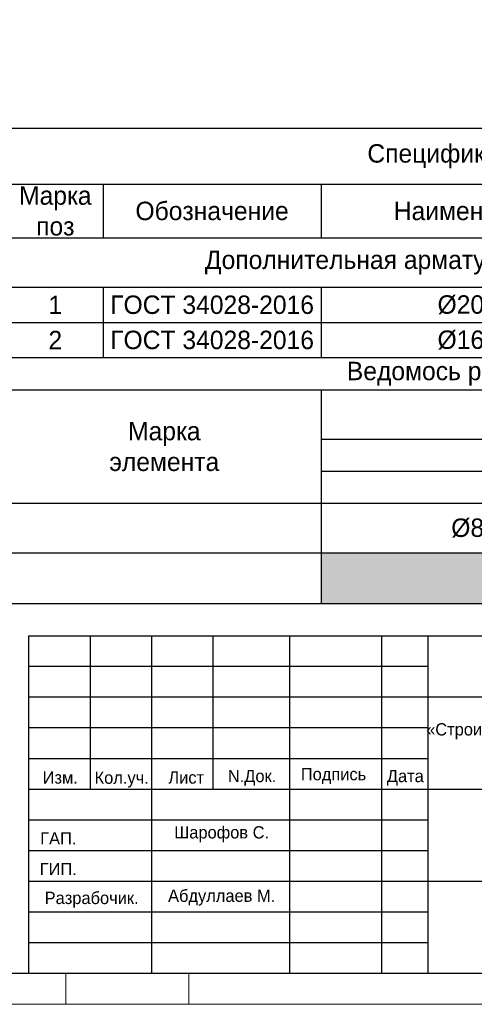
# Model space of a CAD drawing. Header units: millimetres. Extents: x -33345 to 4712671, y -3392 to 121473.
# Tile 65 of 256: x 499937 to 507337, y 44501 to 60536. Entities that reach past the tile are written whole.
import ezdxf

# ---------------------------------------------------------------- set-up
doc = ezdxf.new("R2010")
doc.units = ezdxf.units.MM
doc.layers.add('Lina', color=7, linetype='Continuous', lineweight=20)
doc.layers.add('Текст', color=7, linetype='Continuous', lineweight=20)
doc.styles.add('ISO', font='isocpeui.ttf')
doc.styles.get("Standard").update_dxf_attribs({"font": 'arial.ttf'})
doc.styles.add('X-U-RW-01$0$StyleROMANS', font='GOTHIC.TTF')

# ---------------------------------------------------------------- blocks, each defined once
blk = doc.blocks.new('awe4tD')
at = {"layer": 'Lina', "ltscale": 10}
for points in [[(-44239015, 22734378), (-44314815, 22734378), (-44314815, 22776378), (-44239015, 22776378)], [(-44255415, 22734378), (-44257415, 22734378), (-44257415, 22734878), (-44255415, 22734878)]]:
    blk.add_lwpolyline(points, close=True, dxfattribs=at)
at = {"layer": 'Lina', "lineweight": 30, "ltscale": 10}
blk.add_lwpolyline([(-44239515, 22734878), (-44312815, 22734878), (-44312815, 22775878), (-44239515, 22775878)], close=True, dxfattribs=at)
blk = doc.blocks.new('medgor')
at = {"ltscale": 25}
for p, q in [((-44011134, 22929075), (-44011134, 22934575)), ((-44010134, 22932075), (-44010134, 22934575)), ((-44009134, 22929075), (-44009134, 22934575)), ((-44008134, 22932075), (-44008134, 22934575)), ((-44006889, 22929075), (-44006889, 22934575)), ((-44005389, 22929075), (-44005389, 22934575)), ((-44004634, 22929075), (-44004634, 22934575)), ((-44004634, 22934075), (-44011134, 22934075)), ((-43992634, 22933575), (-44011134, 22933575)), ((-44004634, 22933075), (-44011134, 22933075)), ((-44004634, 22932575), (-44011134, 22932575)), ((-43992634, 22932075), (-44011134, 22932075)), ((-44004634, 22931575), (-44011134, 22931575)), ((-44004634, 22931075), (-44011134, 22931075)), ((-43992634, 22930575), (-44011134, 22930575)), ((-44004634, 22930075), (-44011134, 22930075)), ((-44004634, 22929575), (-44011134, 22929575))]:
    blk.add_line(p, q, dxfattribs=at)
blk.add_lwpolyline([(-44011134, 22934575), (-43992634, 22934575), (-43992634, 22929075), (-44011134, 22929075)], close=True, dxfattribs=at)
at = {"layer": 'Текст', "char_height": 200, "attachment_point": 8, "style": 'X-U-RW-01$0$StyleROMANS'}
for s, insert, width in [('\\pxqc;«Строительство 5-этажного административного здания Управления Департамента по борьбе с экономическими преступлениями города Ташкента»', (-43998711, 22932559), 11910.39), ('Изм.', (-44010625, 22932165), 748.42), ('Кол.уч.', (-44009625, 22932105), 748.42), ('Лист', (-44008575, 22932165), 748.42), ('N.Док.', (-44007503, 22932135), 748.42), ('Подпись', (-44006177, 22932165), 748.42), ('Дата', (-44005008, 22932135), 748.42), ('Шарофов С.', (-44007998, 22931215), 2029.72), ('ГАП.', (-44010657, 22931178), 748.42), ('ГИП.', (-44010657, 22930678), 748.42), ('Разрабочик.', (-44010114, 22930147), 748.42), ('Абдуллаев М.', (-44007998, 22930183), 2180.46)]:
    blk.add_mtext(s, dxfattribs=dict(at, insert=insert, width=width))
blk = doc.blocks.new('*T1858')
at = {"color": 0, "linetype": 'ByBlock', "lineweight": -2, "transparency": 16777216}
for p, q in [((0, 0), (18500, 0)), ((0, 0), (0, -7740)), ((18500, 0), (18500, -7740)), ((0, -909), (18500, -909)), ((1557, -909), (1557, -1786)), ((5106, -909), (5106, -1786)), ((10256, -909), (10256, -1786)), ((12937, -909), (12937, -3736)), ((14479, -909), (14479, -3736)), ((16294, -909), (16294, -3736)), ((0, -1786), (18500, -1786)), ((0, -2589), (18500, -2589)), ((1557, -2589), (1557, -3736)), ((5106, -2589), (5106, -3736)), ((10256, -2589), (10256, -3736)), ((0, -3163), (18500, -3163)), ((0, -3736), (18500, -3736)), ((0, -4259), (18500, -4259)), ((5106, -4259), (5106, -7740)), ((5106, -5062), (18500, -5062)), ((16294, -5062), (16294, -7740)), ((5106, -5585), (16294, -5585)), ((0, -6108), (16294, -6108)), ((10256, -6108), (10256, -7740)), ((12937, -6108), (12937, -7740)), ((14479, -6108), (14479, -7740)), ((0, -6914), (18500, -6914)), ((0, -7740), (18500, -7740))]:
    blk.add_line(p, q, dxfattribs=at)
at = {"color": 9, "true_color": 0xc7c8ca, "transparency": 16777216}
for points in [[(14479, -1786), (14479, -2589), (16294, -1786), (16294, -2589)], [(16294, -1786), (16294, -2589), (18500, -1786), (18500, -2589)], [(14479, -2589), (14479, -3163), (16294, -2589), (16294, -3163)], [(16294, -2589), (16294, -3163), (18500, -2589), (18500, -3163)], [(14479, -3163), (14479, -3736), (16294, -3163), (16294, -3736)], [(16294, -3163), (16294, -3736), (18500, -3163), (18500, -3736)], [(5106, -6914), (5106, -7740), (10256, -6914), (10256, -7740)], [(10256, -6914), (10256, -7740), (12937, -6914), (12937, -7740)], [(12937, -6914), (12937, -7740), (14479, -6914), (14479, -7740)], [(14479, -6914), (14479, -7740), (16294, -6914), (16294, -7740)], [(16294, -6914), (16294, -7740), (18500, -6914), (18500, -7740)]]:
    blk.add_solid(points, dxfattribs=at)
at = {"color": 0, "lineweight": 25, "transparency": 16777216, "char_height": 300, "attachment_point": 5, "style": 'X-U-RW-01$0$StyleROMANS'}
for s, insert, width in [('Спецификация материалов на ФП-1', (9250, -455), 18497), ('Марка поз', (779, -1348), 1554.22), ('L элемента, м', (11596, -1348), 2678.11), ('Кол-   во', (13708, -1348), 1539.62), ('Масса   ед, кг', (15387, -1348), 1811.84), ('Обозначение', (3331, -1348), 3545.39), ('Наименование', (7681, -1348), 5146.91), ('Примеч.', (17397, -1348), 2202.92), ('{\\C230;Дополнительная арматура нижней }', (6468, -2187), 12933.63), ('{\\C230;1}', (13708, -2187), 1539.62), ('{\\C230;776.3592}', (15387, -2187), 1811.84), ('{\\C230;776.3592}', (17397, -2187), 2202.92), ('{\\C5;1}', (779, -2876), 1554.22), ('{\\C5;ГОСТ 34028-2016}', (3331, -2876), 3545.39), ('{\\C5;%%C20АIII}', (7681, -2876), 5146.91), ('{\\C5;2400}', (11596, -2876), 2678.11), ('{\\C5;148}', (13708, -2876), 1539.62), ('{\\C5;3.5}', (15387, -2876), 1811.84), ('{\\C5;520.7}', (17397, -2876), 2202.92), ('{\\C5;2}', (779, -3449), 1554.22), ('{\\C5;ГОСТ 34028-2016}', (3331, -3449), 3545.39), ('{\\C5;%%C16АIII}', (7681, -3449), 5146.91), ('{\\C5;2000}', (11596, -3449), 2678.11), ('{\\C5;81}', (13708, -3449), 1539.62), ('{\\C5;3.2}', (15387, -3449), 1811.84), ('{\\C5;255.6}', (17397, -3449), 2202.92), ('\\A1;Ведомось расхода стали на элемент, кг', (9250, -3998), 18497), ('\\A1;Изделия арматурные', (11803, -4661), 13391.39), ('Марка \\Pэлемента', (2553, -5184), 5102.61), ('\\A1; Арматура класса  А-III', (10700, -5324), 11185.47), ('{\\C5;ГОСТ 34028-2016}', (10700, -5847), 11185.47), ('Всего', (17397, -5988), 2202.92), ('%%C8АI', (7681, -6511), 5146.91), ('%%C12 АIII', (11596, -6511), 2678.11), ('%%C16 АIII', (13708, -6511), 1539.62), ('%%C20АIII', (15387, -6511), 1811.84), ('255.6360', (13708, -7327), 1539.62), ('776.4', (17397, -7327), 2202.92)]:
    blk.add_mtext(s, dxfattribs=dict(at, insert=insert, width=width))
at = {"color": 0, "lineweight": 25, "transparency": 16777216, "insert": (15387, -7327), "char_height": 300, "width": 1811.84, "attachment_point": 5}
blk.add_mtext('{\\fCentury Gothic|b0|i0|c204|p34;520.7232}', dxfattribs=at)

msp = doc.modelspace()

# ---------------------------------------------------------------- block references
for name, p in [('awe4tD', (44758103.28, -22689876.566)), ('*T1858', (499737.788, 58767.987)), ('medgor', (44511222.514, -22884073.497))]:
    msp.add_blockref(name, p)

# ---------------------------------------------------------------- texts
at = {"attachment_point": 1, "style": 'ISO'}
for s, insert, char_height, width in [('\\pi4343.31532;{\\LА-А\\P\\pi0;Армирование приямка. M 1:20}', (351439.431, 62275.551), 500, 9875.6458), ('\\pi2734.5;{\\H1.33333x;Примечание:\\H1.25003x; \\P\\pi0;}1. Данный лист читать совместно с листом {\\C1;КР-3.\\P}2. Бетонирование допускается после установки всех выпускаемых стержней в вертикальные конструкции.', (328516.802, 47688.501), 300, 15750.75644)]:
    msp.add_mtext(s, dxfattribs=dict(at, insert=insert, char_height=char_height, width=width))

doc.saveas('drawing.dxf')
